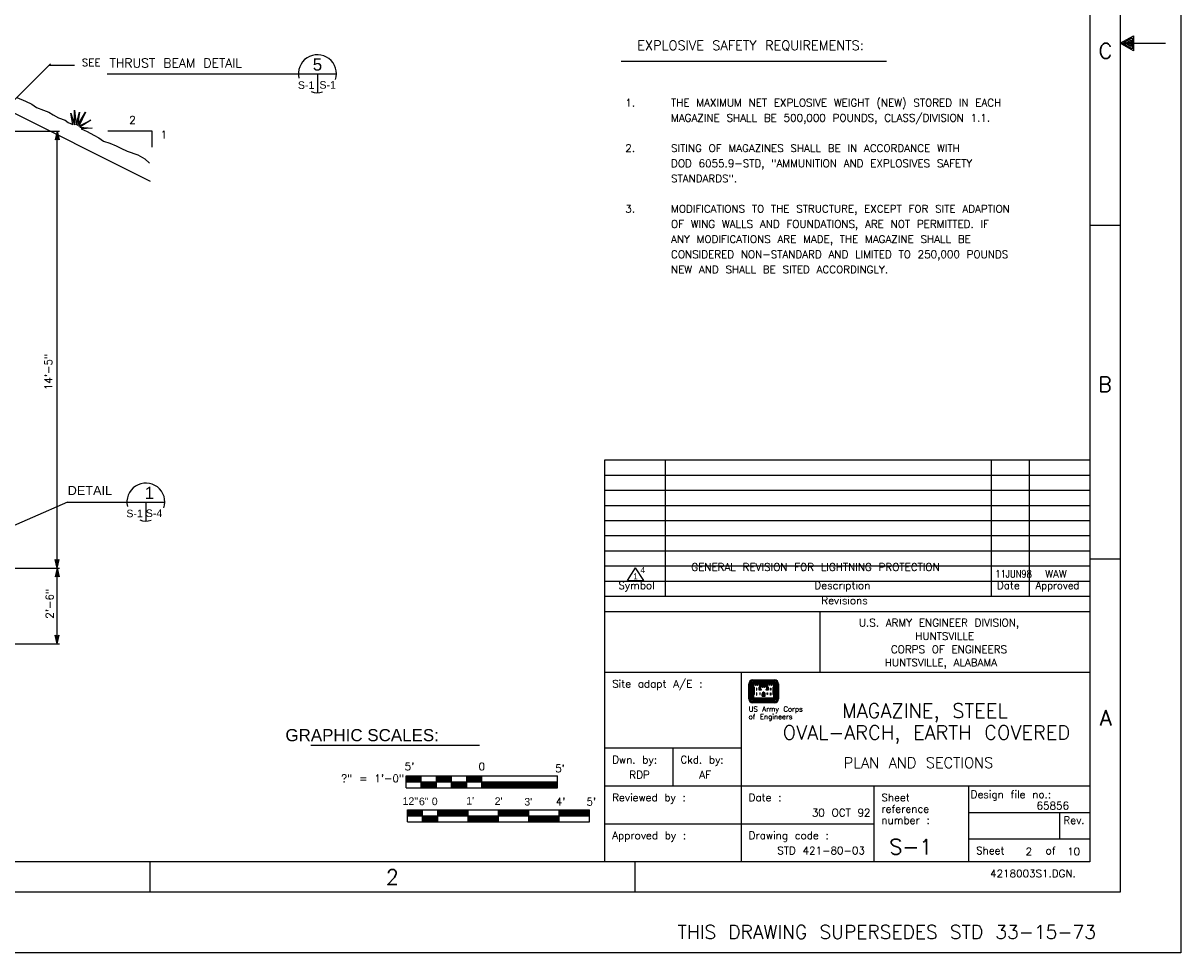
# Model space of a CAD drawing. Extents: x -24.3 to 17.7, y -17.6 to 12.4.
# Tile 13 of 14: x -1.4 to 17.7, y -17.6 to -2.3. Entities that reach past the tile are written whole.
import ezdxf
from ezdxf.enums import TextEntityAlignment as Align

# ---------------------------------------------------------------- set-up
doc = ezdxf.new("R2010")
doc.units = 0
doc.header["$MEASUREMENT"] = 0
doc.layers.add('01', color=7, linetype='CONTINUOUS')
doc.layers.add('02', color=7, linetype='CONTINUOUS')
doc.styles.add('ARIAL', font='Arial')
doc.styles.add('TXT_SHX', font='txt.shx')

msp = doc.modelspace()

# ---------------------------------------------------------------- linework, layer by layer
at = {"layer": '01', "color": 7, "linetype": 'CONTINUOUS'}
for p, q in [((17.657, 12.389), (17.657, -17.611)), ((16.657, 11.389), (16.657, -16.611)), ((16.157, 10.889), (16.157, -16.111)), ((16.657, -2.611), (17.407, -2.611)), ((-3.436, -5.389), (-0.976, -2.95)), ((-0.997, -2.97), (-0.582, -2.97)), ((8.43, -2.904), (12.807, -2.904)), ((-2.928, -3.089), (0.662, -4.883)), ((-0.046, -3.112), (3.734, -3.112)), ((-9.91, -4.058), (-0.828, -4.058)), ((-0.869, -4.059), (-0.9, -4.203)), ((-0.869, -4.189), (-0.9, -4.203)), ((-0.869, -4.096), (-0.889, -4.19)), ((-0.869, -4.181), (-0.889, -4.19)), ((-0.869, -4.132), (-0.878, -4.177)), ((-0.869, -4.173), (-0.878, -4.177)), ((-0.869, -11.267), (-0.869, -4.059)), ((-0.869, -4.059), (-0.838, -4.203)), ((-0.869, -4.096), (-0.849, -4.19)), ((-0.869, -4.132), (-0.859, -4.177)), ((-0.859, -4.177), (-0.869, -4.173)), ((-0.849, -4.19), (-0.869, -4.181)), ((-0.838, -4.203), (-0.869, -4.189)), ((-0.033, -4.052), (0.694, -4.052)), ((0.694, -4.052), (0.694, -4.321)), ((16.157, -5.611), (16.657, -5.611)), ((8.157, -9.486), (8.157, -11.986)), ((16.157, -9.486), (8.157, -9.486)), ((9.157, -9.486), (9.157, -11.736)), ((14.532, -9.486), (14.532, -11.736)), ((15.157, -9.486), (15.157, -11.736)), ((16.157, -9.736), (8.157, -9.736)), ((16.157, -9.986), (8.157, -9.986)), ((-0.699, -10.176), (-2.777, -11.09)), ((16.157, -10.236), (8.157, -10.236)), ((16.157, -10.486), (8.157, -10.486)), ((16.157, -10.736), (8.157, -10.736)), ((16.157, -10.986), (8.157, -10.986)), ((-0.869, -11.267), (-0.9, -11.123)), ((-0.9, -11.123), (-0.869, -11.137)), ((-0.869, -11.23), (-0.889, -11.136)), ((-0.889, -11.136), (-0.869, -11.145)), ((-0.869, -11.194), (-0.879, -11.149)), ((-0.879, -11.149), (-0.869, -11.153)), ((-0.869, -11.267), (-0.838, -11.123)), ((-0.869, -11.137), (-0.838, -11.123)), ((-0.869, -11.23), (-0.849, -11.136)), ((-0.869, -11.145), (-0.849, -11.136)), ((-0.869, -11.194), (-0.86, -11.149)), ((-0.869, -11.153), (-0.86, -11.149)), ((16.157, -11.236), (8.157, -11.236)), ((8.535, -11.47), (8.668, -11.261)), ((8.801, -11.47), (8.668, -11.261)), ((16.157, -11.111), (16.657, -11.111)), ((-3.232, -11.267), (-0.828, -11.267)), ((-0.869, -11.267), (-0.9, -11.411)), ((-0.869, -11.397), (-0.9, -11.411)), ((-0.869, -11.304), (-0.889, -11.398)), ((-0.869, -11.389), (-0.889, -11.398)), ((-0.869, -11.34), (-0.878, -11.385)), ((-0.869, -11.381), (-0.878, -11.385)), ((-0.869, -12.517), (-0.869, -11.267)), ((-0.869, -11.267), (-0.838, -11.411)), ((-0.869, -11.304), (-0.849, -11.398)), ((-0.869, -11.34), (-0.859, -11.385)), ((-0.859, -11.385), (-0.869, -11.381)), ((-0.849, -11.398), (-0.869, -11.389)), ((-0.838, -11.411), (-0.869, -11.397)), ((16.157, -11.486), (8.157, -11.486)), ((8.535, -11.47), (8.801, -11.47)), ((16.157, -11.736), (8.157, -11.736)), ((8.157, -11.986), (8.157, -16.111)), ((16.157, -11.986), (8.157, -11.986)), ((11.705, -11.986), (11.705, -12.986)), ((-0.869, -12.517), (-0.9, -12.373)), ((-0.9, -12.373), (-0.869, -12.387)), ((-0.869, -12.48), (-0.889, -12.386)), ((-0.889, -12.386), (-0.869, -12.395)), ((-0.869, -12.444), (-0.879, -12.399)), ((-0.879, -12.399), (-0.869, -12.403)), ((-0.869, -12.517), (-0.838, -12.373)), ((-0.869, -12.387), (-0.838, -12.373)), ((-0.869, -12.48), (-0.849, -12.386)), ((-0.869, -12.395), (-0.849, -12.386)), ((-0.869, -12.444), (-0.86, -12.399)), ((-0.869, -12.403), (-0.86, -12.399)), ((-2.505, -12.517), (-0.828, -12.517)), ((16.157, -12.986), (8.157, -12.986)), ((10.407, -12.986), (10.407, -16.111)), ((3.312, -14.183), (6.092, -14.183)), ((10.407, -14.236), (8.157, -14.236)), ((9.282, -14.236), (9.282, -14.861)), ((4.883, -14.689), (7.383, -14.689)), ((4.883, -14.889), (4.883, -14.689)), ((4.883, -14.693), (5.133, -14.693)), ((5.133, -14.889), (5.133, -14.689)), ((5.383, -14.889), (5.383, -14.689)), ((5.383, -14.693), (5.633, -14.693)), ((5.633, -14.889), (5.633, -14.689)), ((5.883, -14.889), (5.883, -14.689)), ((5.883, -14.693), (6.133, -14.693)), ((6.133, -14.889), (6.133, -14.689)), ((7.383, -14.889), (7.383, -14.689)), ((4.883, -14.698), (5.133, -14.698)), ((4.883, -14.703), (5.133, -14.703)), ((4.883, -14.708), (5.133, -14.708)), ((4.883, -14.713), (5.133, -14.713)), ((4.883, -14.718), (5.133, -14.718)), ((4.883, -14.723), (5.133, -14.723)), ((4.883, -14.728), (5.133, -14.728)), ((4.883, -14.733), (5.133, -14.733)), ((4.883, -14.738), (5.133, -14.738)), ((4.883, -14.743), (5.133, -14.743)), ((4.883, -14.748), (5.133, -14.748)), ((4.883, -14.753), (5.133, -14.753)), ((4.883, -14.758), (5.133, -14.758)), ((4.883, -14.763), (5.133, -14.763)), ((4.883, -14.768), (5.133, -14.768)), ((4.883, -14.773), (5.133, -14.773)), ((4.883, -14.778), (5.133, -14.778)), ((4.883, -14.783), (5.133, -14.783)), ((4.883, -14.789), (7.383, -14.789)), ((5.133, -14.795), (5.383, -14.795)), ((5.133, -14.801), (5.383, -14.801)), ((5.133, -14.807), (5.383, -14.807)), ((5.133, -14.815), (5.383, -14.815)), ((5.133, -14.823), (5.383, -14.823)), ((5.133, -14.83), (5.383, -14.83)), ((5.133, -14.838), (5.383, -14.838)), ((5.133, -14.847), (5.383, -14.847)), ((5.133, -14.854), (5.383, -14.854)), ((5.133, -14.863), (5.383, -14.863)), ((5.133, -14.871), (5.383, -14.871)), ((5.133, -14.878), (5.383, -14.878)), ((5.383, -14.698), (5.633, -14.698)), ((5.383, -14.703), (5.633, -14.703)), ((5.383, -14.708), (5.633, -14.708)), ((5.383, -14.713), (5.633, -14.713)), ((5.383, -14.718), (5.633, -14.718)), ((5.383, -14.723), (5.633, -14.723)), ((5.383, -14.728), (5.633, -14.728)), ((5.383, -14.733), (5.633, -14.733)), ((5.383, -14.738), (5.633, -14.738)), ((5.383, -14.743), (5.633, -14.743)), ((5.383, -14.748), (5.633, -14.748)), ((5.383, -14.753), (5.633, -14.753)), ((5.383, -14.758), (5.633, -14.758)), ((5.383, -14.763), (5.633, -14.763)), ((5.383, -14.768), (5.633, -14.768)), ((5.383, -14.773), (5.633, -14.773)), ((5.383, -14.778), (5.633, -14.778)), ((5.383, -14.783), (5.633, -14.783)), ((5.633, -14.795), (5.883, -14.795)), ((5.633, -14.801), (5.883, -14.801)), ((5.633, -14.807), (5.883, -14.807)), ((5.633, -14.815), (5.883, -14.815)), ((5.633, -14.823), (5.883, -14.823)), ((5.633, -14.83), (5.883, -14.83)), ((5.633, -14.838), (5.883, -14.838)), ((5.633, -14.847), (5.883, -14.847)), ((5.633, -14.854), (5.883, -14.854)), ((5.633, -14.863), (5.883, -14.863)), ((5.633, -14.871), (5.883, -14.871)), ((5.633, -14.878), (5.883, -14.878)), ((5.883, -14.698), (6.133, -14.698)), ((5.883, -14.703), (6.133, -14.703)), ((5.883, -14.708), (6.133, -14.708)), ((5.883, -14.713), (6.133, -14.713)), ((5.883, -14.718), (6.133, -14.718)), ((5.883, -14.723), (6.133, -14.723)), ((5.883, -14.728), (6.133, -14.728)), ((5.883, -14.733), (6.133, -14.733)), ((5.883, -14.738), (6.133, -14.738)), ((5.883, -14.743), (6.133, -14.743)), ((5.883, -14.748), (6.133, -14.748)), ((5.883, -14.753), (6.133, -14.753)), ((5.883, -14.758), (6.133, -14.758)), ((5.883, -14.763), (6.133, -14.763)), ((5.883, -14.768), (6.133, -14.768)), ((5.883, -14.773), (6.133, -14.773)), ((5.883, -14.778), (6.133, -14.778)), ((5.883, -14.783), (6.133, -14.783)), ((6.133, -14.795), (7.383, -14.795)), ((6.133, -14.798), (7.383, -14.798)), ((6.133, -14.804), (7.383, -14.804)), ((6.133, -14.809), (7.383, -14.809)), ((6.133, -14.816), (7.383, -14.816)), ((6.133, -14.821), (7.383, -14.821)), ((6.133, -14.829), (7.383, -14.829)), ((6.133, -14.835), (7.383, -14.835)), ((6.133, -14.843), (7.383, -14.843)), ((6.133, -14.848), (7.383, -14.848)), ((6.133, -14.855), (7.383, -14.855)), ((6.133, -14.861), (7.383, -14.861)), ((6.133, -14.866), (7.383, -14.866)), ((6.133, -14.872), (7.383, -14.872)), ((6.133, -14.878), (7.383, -14.878)), ((16.157, -14.861), (8.157, -14.861)), ((12.595, -14.861), (12.595, -16.111)), ((14.157, -14.861), (14.157, -16.111)), ((4.883, -14.889), (7.383, -14.889)), ((4.906, -15.251), (7.906, -15.251)), ((4.906, -15.451), (4.906, -15.251)), ((4.906, -15.256), (5.156, -15.256)), ((4.906, -15.261), (5.156, -15.261)), ((4.906, -15.266), (5.156, -15.266)), ((5.156, -15.451), (5.156, -15.251)), ((5.406, -15.451), (5.406, -15.251)), ((5.406, -15.256), (5.906, -15.256)), ((5.406, -15.261), (5.906, -15.261)), ((5.406, -15.266), (5.906, -15.266)), ((5.906, -15.451), (5.906, -15.251)), ((6.406, -15.451), (6.406, -15.251)), ((6.406, -15.256), (6.906, -15.256)), ((6.406, -15.261), (6.906, -15.261)), ((6.406, -15.266), (6.906, -15.266)), ((6.906, -15.451), (6.906, -15.251)), ((7.406, -15.451), (7.406, -15.251)), ((7.406, -15.256), (7.906, -15.256)), ((7.406, -15.261), (7.906, -15.261)), ((7.406, -15.266), (7.906, -15.266)), ((7.906, -15.451), (7.906, -15.251)), ((4.906, -15.271), (5.156, -15.271)), ((4.906, -15.276), (5.156, -15.276)), ((4.906, -15.281), (5.156, -15.281)), ((4.906, -15.286), (5.156, -15.286)), ((4.906, -15.291), (5.156, -15.291)), ((4.906, -15.296), (5.156, -15.296)), ((4.906, -15.301), (5.156, -15.301)), ((4.906, -15.306), (5.156, -15.306)), ((4.906, -15.311), (5.156, -15.311)), ((4.906, -15.316), (5.156, -15.316)), ((4.906, -15.321), (5.156, -15.321)), ((4.906, -15.326), (5.156, -15.326)), ((4.906, -15.331), (5.156, -15.331)), ((4.906, -15.336), (5.156, -15.336)), ((4.906, -15.341), (5.156, -15.341)), ((4.906, -15.346), (5.156, -15.346)), ((4.906, -15.351), (7.906, -15.351)), ((4.906, -15.451), (7.906, -15.451)), ((5.156, -15.356), (5.406, -15.356)), ((5.156, -15.361), (5.406, -15.361)), ((5.156, -15.366), (5.406, -15.366)), ((5.156, -15.371), (5.406, -15.371)), ((5.156, -15.376), (5.406, -15.376)), ((5.156, -15.381), (5.406, -15.381)), ((5.156, -15.386), (5.406, -15.386)), ((5.156, -15.391), (5.406, -15.391)), ((5.156, -15.396), (5.406, -15.396)), ((5.156, -15.401), (5.406, -15.401)), ((5.156, -15.406), (5.406, -15.406)), ((5.156, -15.411), (5.406, -15.411)), ((5.156, -15.416), (5.406, -15.416)), ((5.156, -15.421), (5.406, -15.421)), ((5.156, -15.426), (5.406, -15.426)), ((5.156, -15.431), (5.406, -15.431)), ((5.156, -15.436), (5.406, -15.436)), ((5.156, -15.441), (5.406, -15.441)), ((5.156, -15.446), (5.406, -15.446)), ((5.406, -15.271), (5.906, -15.271)), ((5.406, -15.276), (5.906, -15.276)), ((5.406, -15.281), (5.906, -15.281)), ((5.406, -15.286), (5.906, -15.286)), ((5.406, -15.291), (5.906, -15.291)), ((5.406, -15.296), (5.906, -15.296)), ((5.406, -15.301), (5.906, -15.301)), ((5.406, -15.306), (5.906, -15.306)), ((5.406, -15.311), (5.906, -15.311)), ((5.406, -15.316), (5.906, -15.316)), ((5.406, -15.321), (5.906, -15.321)), ((5.406, -15.326), (5.906, -15.326)), ((5.406, -15.331), (5.906, -15.331)), ((5.406, -15.336), (5.906, -15.336)), ((5.406, -15.341), (5.906, -15.341)), ((5.406, -15.346), (5.906, -15.346)), ((5.906, -15.356), (6.406, -15.356)), ((5.906, -15.361), (6.406, -15.361)), ((5.906, -15.366), (6.406, -15.366)), ((5.906, -15.371), (6.406, -15.371)), ((5.906, -15.376), (6.406, -15.376)), ((5.906, -15.381), (6.406, -15.381)), ((5.906, -15.386), (6.406, -15.386)), ((5.906, -15.391), (6.406, -15.391)), ((5.906, -15.396), (6.406, -15.396)), ((5.906, -15.401), (6.406, -15.401)), ((5.906, -15.406), (6.406, -15.406)), ((5.906, -15.411), (6.406, -15.411)), ((5.906, -15.416), (6.406, -15.416)), ((5.906, -15.421), (6.406, -15.421)), ((5.906, -15.426), (6.406, -15.426)), ((5.906, -15.431), (6.406, -15.431)), ((5.906, -15.436), (6.406, -15.436)), ((5.906, -15.441), (6.406, -15.441)), ((5.906, -15.446), (6.406, -15.446)), ((6.406, -15.271), (6.906, -15.271)), ((6.406, -15.276), (6.906, -15.276)), ((6.406, -15.281), (6.906, -15.281)), ((6.406, -15.286), (6.906, -15.286)), ((6.406, -15.291), (6.906, -15.291)), ((6.406, -15.296), (6.906, -15.296)), ((6.406, -15.301), (6.906, -15.301)), ((6.406, -15.306), (6.906, -15.306)), ((6.406, -15.311), (6.906, -15.311)), ((6.406, -15.316), (6.906, -15.316)), ((6.406, -15.321), (6.906, -15.321)), ((6.406, -15.326), (6.906, -15.326)), ((6.406, -15.331), (6.906, -15.331)), ((6.406, -15.336), (6.906, -15.336)), ((6.406, -15.341), (6.906, -15.341)), ((6.406, -15.346), (6.906, -15.346)), ((6.906, -15.356), (7.406, -15.356)), ((6.906, -15.361), (7.406, -15.361)), ((6.906, -15.366), (7.406, -15.366)), ((6.906, -15.371), (7.406, -15.371)), ((6.906, -15.376), (7.406, -15.376)), ((6.906, -15.381), (7.406, -15.381)), ((6.906, -15.386), (7.406, -15.386)), ((6.906, -15.391), (7.406, -15.391)), ((6.906, -15.396), (7.406, -15.396)), ((6.906, -15.401), (7.406, -15.401)), ((6.906, -15.406), (7.406, -15.406)), ((6.906, -15.411), (7.406, -15.411)), ((6.906, -15.416), (7.406, -15.416)), ((6.906, -15.421), (7.406, -15.421)), ((6.906, -15.426), (7.406, -15.426)), ((6.906, -15.431), (7.406, -15.431)), ((6.906, -15.436), (7.406, -15.436)), ((6.906, -15.441), (7.406, -15.441)), ((6.906, -15.446), (7.406, -15.446)), ((7.406, -15.271), (7.906, -15.271)), ((7.406, -15.276), (7.906, -15.276)), ((7.406, -15.281), (7.906, -15.281)), ((7.406, -15.286), (7.906, -15.286)), ((7.406, -15.291), (7.906, -15.291)), ((7.406, -15.296), (7.906, -15.296)), ((7.406, -15.301), (7.906, -15.301)), ((7.406, -15.306), (7.906, -15.306)), ((7.406, -15.311), (7.906, -15.311)), ((7.406, -15.316), (7.906, -15.316)), ((7.406, -15.321), (7.906, -15.321)), ((7.406, -15.326), (7.906, -15.326)), ((7.406, -15.331), (7.906, -15.331)), ((7.406, -15.336), (7.906, -15.336)), ((7.406, -15.341), (7.906, -15.341)), ((7.406, -15.346), (7.906, -15.346)), ((16.157, -15.299), (14.157, -15.299)), ((15.657, -15.299), (15.657, -15.736)), ((12.595, -15.486), (8.157, -15.486)), ((16.157, -15.736), (14.157, -15.736)), ((16.157, -16.111), (-21.843, -16.111)), ((0.657, -16.111), (0.657, -16.611)), ((8.657, -16.111), (8.657, -16.611)), ((16.657, -16.611), (-23.343, -16.611)), ((17.657, -17.611), (-24.343, -17.611))]:
    msp.add_line(p, q, dxfattribs=at)
at = {"layer": '01', "color": 1, "linetype": 'CONTINUOUS'}
for p, q in [((10.961, -13.111), (10.597, -13.111)), ((10.961, -13.115), (10.597, -13.115)), ((10.961, -13.12), (10.597, -13.12)), ((10.961, -13.125), (10.597, -13.125)), ((10.961, -13.131), (10.597, -13.131)), ((10.961, -13.151), (10.597, -13.151)), ((10.961, -13.157), (10.597, -13.157)), ((10.961, -13.162), (10.597, -13.162)), ((10.961, -13.167), (10.597, -13.167)), ((10.532, -13.176), (10.532, -13.422)), ((10.536, -13.176), (10.536, -13.422)), ((10.542, -13.176), (10.542, -13.422)), ((10.547, -13.176), (10.547, -13.422)), ((10.552, -13.176), (10.552, -13.422)), ((10.573, -13.176), (10.573, -13.422)), ((10.578, -13.176), (10.578, -13.422)), ((10.583, -13.176), (10.583, -13.422)), ((10.588, -13.176), (10.588, -13.422)), ((10.593, -13.176), (10.593, -13.422)), ((10.961, -13.172), (10.597, -13.172)), ((10.599, -13.176), (10.599, -13.42)), ((10.604, -13.176), (10.604, -13.415)), ((10.608, -13.228), (10.608, -13.354)), ((10.613, -13.233), (10.613, -13.348)), ((10.723, -13.177), (10.835, -13.177)), ((10.723, -13.182), (10.835, -13.182)), ((10.723, -13.187), (10.835, -13.187)), ((10.723, -13.193), (10.835, -13.193)), ((10.723, -13.198), (10.835, -13.198)), ((10.723, -13.203), (10.835, -13.203)), ((10.723, -13.208), (10.835, -13.208)), ((10.755, -13.379), (10.755, -13.339)), ((10.76, -13.379), (10.76, -13.339)), ((10.765, -13.379), (10.765, -13.339)), ((10.77, -13.379), (10.77, -13.339)), ((10.776, -13.379), (10.776, -13.339)), ((10.782, -13.379), (10.782, -13.339)), ((10.787, -13.379), (10.787, -13.339)), ((10.793, -13.379), (10.793, -13.339)), ((10.798, -13.379), (10.798, -13.339)), ((10.803, -13.379), (10.803, -13.339)), ((10.945, -13.233), (10.945, -13.348)), ((10.95, -13.228), (10.95, -13.353)), ((10.954, -13.176), (10.954, -13.415)), ((10.959, -13.176), (10.959, -13.42)), ((10.964, -13.176), (10.964, -13.422)), ((10.97, -13.176), (10.97, -13.422)), ((10.975, -13.176), (10.975, -13.422)), ((10.98, -13.176), (10.98, -13.422)), ((10.985, -13.176), (10.985, -13.422)), ((11.006, -13.176), (11.006, -13.422)), ((11.011, -13.176), (11.011, -13.422)), ((11.017, -13.176), (11.017, -13.422)), ((11.022, -13.176), (11.022, -13.422)), ((11.025, -13.176), (11.025, -13.422)), ((10.961, -13.425), (10.597, -13.425)), ((10.961, -13.43), (10.597, -13.43)), ((10.961, -13.436), (10.597, -13.436)), ((10.961, -13.441), (10.597, -13.441)), ((10.961, -13.446), (10.597, -13.446)), ((10.961, -13.467), (10.597, -13.467)), ((10.961, -13.472), (10.597, -13.472)), ((10.961, -13.477), (10.597, -13.477)), ((10.961, -13.483), (10.597, -13.483)), ((10.961, -13.486), (10.597, -13.486)), ((10.959, -13.42), (10.599, -13.42)), ((10.954, -13.415), (10.604, -13.415)), ((10.755, -13.379), (10.803, -13.379))]:
    msp.add_line(p, q, dxfattribs=at)
at = {"layer": '01', "color": 7, "linetype": 'CONTINUOUS'}
msp.add_lwpolyline([(16.657, -2.611), (16.874, -2.486), (16.874, -2.736)], close=True, dxfattribs=at)
for points in [[(16.7, -2.611), (16.853, -2.522), (16.853, -2.7), (16.701, -2.612)], [(16.74, -2.612), (16.832, -2.558), (16.832, -2.664), (16.739, -2.61)], [(16.782, -2.612), (16.812, -2.594), (16.812, -2.628), (16.785, -2.613)], [(-1.532, -3.502), (-1.392, -3.564)], [(-1.392, -3.564), (-1.287, -3.615), (-1.21, -3.67), (-1.096, -3.714), (-1.008, -3.747), (-0.935, -3.791), (-0.847, -3.839), (-0.737, -3.88), (-0.689, -3.916), (-0.612, -3.949), (-0.645, -3.762), (-0.582, -3.957), (-0.582, -3.714), (-0.557, -3.957), (-0.502, -3.747), (-0.535, -3.968), (-0.403, -3.747), (-0.513, -3.979), (-0.314, -3.88), (-0.494, -3.993), (-0.292, -4.012), (-0.472, -4.023), (-0.373, -4.067), (-0.263, -4.126), (-0.182, -4.17), (-0.105, -4.225), (0.001, -4.258), (0.104, -4.302), (0.181, -4.342), (0.288, -4.39), (0.464, -4.452), (0.578, -4.518), (0.655, -4.588)]]:
    msp.add_lwpolyline(points, dxfattribs=at)
at = {"layer": '01', "color": 1, "linetype": 'CONTINUOUS'}
for points in [[(10.608, -13.176), (10.608, -13.223), (10.618, -13.233), (10.618, -13.348), (10.608, -13.359), (10.608, -13.411), (10.95, -13.411), (10.95, -13.359), (10.939, -13.348), (10.939, -13.233), (10.95, -13.223), (10.95, -13.176), (10.905, -13.176), (10.87, -13.176), (10.838, -13.176), (10.838, -13.223), (10.849, -13.233), (10.849, -13.275), (10.824, -13.275), (10.824, -13.271), (10.835, -13.26), (10.835, -13.213), (10.79, -13.213), (10.755, -13.213), (10.723, -13.213), (10.723, -13.26), (10.734, -13.271), (10.734, -13.275), (10.709, -13.275), (10.709, -13.233), (10.72, -13.223), (10.72, -13.176), (10.674, -13.176), (10.64, -13.176)], [(10.613, -13.181), (10.613, -13.221), (10.624, -13.231), (10.624, -13.35), (10.613, -13.361), (10.613, -13.406), (10.945, -13.406), (10.945, -13.361), (10.934, -13.35), (10.934, -13.231), (10.945, -13.221), (10.945, -13.181), (10.913, -13.181), (10.913, -13.2), (10.91, -13.2), (10.91, -13.181), (10.878, -13.181), (10.878, -13.2), (10.875, -13.2), (10.875, -13.181), (10.843, -13.181), (10.843, -13.221), (10.854, -13.231), (10.854, -13.28), (10.819, -13.28), (10.819, -13.269), (10.83, -13.258), (10.83, -13.218), (10.798, -13.218), (10.798, -13.237), (10.795, -13.237), (10.795, -13.218), (10.763, -13.218), (10.763, -13.237), (10.76, -13.237), (10.76, -13.218), (10.728, -13.218), (10.728, -13.258), (10.739, -13.269), (10.739, -13.28), (10.704, -13.28), (10.704, -13.231), (10.715, -13.221), (10.715, -13.181), (10.683, -13.181), (10.683, -13.2), (10.68, -13.2), (10.68, -13.181), (10.648, -13.181), (10.648, -13.2), (10.645, -13.2), (10.645, -13.181)], [(10.662, -13.245), (10.662, -13.28), (10.665, -13.28), (10.665, -13.245)], [(10.662, -13.325), (10.662, -13.36), (10.665, -13.36), (10.665, -13.325)], [(10.717, -13.325), (10.717, -13.35), (10.72, -13.35), (10.72, -13.325)], [(10.841, -13.325), (10.841, -13.35), (10.838, -13.35), (10.838, -13.325)], [(10.896, -13.245), (10.896, -13.28), (10.892, -13.28), (10.892, -13.245)], [(10.896, -13.325), (10.896, -13.36), (10.892, -13.36), (10.892, -13.325)]]:
    msp.add_lwpolyline(points, close=True, dxfattribs=at)
for points in [[(10.717, -13.233), (10.714, -13.236), (10.714, -13.27), (10.725, -13.27), (10.718, -13.262), (10.718, -13.232)], [(10.841, -13.233), (10.844, -13.236), (10.844, -13.27), (10.833, -13.27), (10.84, -13.262), (10.84, -13.232)]]:
    msp.add_lwpolyline(points, dxfattribs=at)
for centre, radius, start, end in [((10.597, -13.175), 0.0554, 90, 180), ((10.597, -13.175), 0.0449, 90, 180), ((10.597, -13.175), 0.0241, 90, 180), ((10.597, -13.175), 0.0189, 90, 180), ((10.597, -13.175), 0.0137, 90, 180), ((10.961, -13.175), 0.0606, 0, 90), ((10.961, -13.175), 0.0554, 0, 90), ((10.961, -13.175), 0.0501, 0, 90), ((10.961, -13.175), 0.0449, 0, 90), ((10.788, -13.341), 0.0229, 103.4698, 176.0575), ((10.77, -13.341), 0.0125, 3.9425, 76.5302), ((10.77, -13.341), 0.0177, 3.9425, 76.5302), ((10.597, -13.422), 0.0554, 180, 270), ((10.597, -13.422), 0.0241, 180, 270), ((10.597, -13.422), 0.0189, 180, 270), ((10.961, -13.422), 0.0501, 270, 0), ((10.961, -13.422), 0.0554, 270, 0)]:
    msp.add_arc(centre, radius, start, end, dxfattribs=at)
for centre, major_axis, start_param, end_param in [((10.597, -13.175), (0, 0.0643), 0, 1.570796), ((10.597, -13.175), (-0.0606, 0), 4.712389, 6.283185), ((10.597, -13.175), (0, 0.0501), 0, 1.570796), ((10.597, -13.175), (-0.00848, 0), 4.712389, 6.283185), ((10.961, -13.175), (0, 0.0643), 4.712389, 6.283185), ((10.961, -13.175), (0, 0.0241), 4.712389, 6.283185), ((10.961, -13.175), (0, 0.0189), 4.712389, 6.283185), ((10.961, -13.175), (0, 0.0137), 4.712389, 6.283185), ((10.961, -13.175), (0, 0.00848), 4.712389, 6.283185), ((10.597, -13.175), (0, 0.00327), 0, 1.570796), ((10.788, -13.341), (-0.0324, -0.0078), 4.750756, 5.979283), ((10.788, -13.341), (-0.0065, 0.0273), 0, 1.266894), ((10.788, -13.341), (-0.0041, 0.0172), 0, 1.266894), ((10.77, -13.341), (-0.0223, 0.0053), 3.445495, 4.712389), ((10.788, -13.341), (-0.0121, -0.0029), 4.712389, 5.979283), ((10.77, -13.341), (-0.0273, 0.0065), 3.445495, 4.712389), ((10.77, -13.341), (-0.0324, 0.0078), 3.445495, 4.67512), ((10.961, -13.175), (0, 0.00327), 4.712389, 6.283185), ((10.597, -13.422), (0, -0.0643), 4.712389, 6.283185), ((10.597, -13.422), (0, -0.0606), 4.712389, 6.283185), ((10.597, -13.422), (0, -0.0501), 4.712389, 6.283185), ((10.597, -13.422), (0, -0.0449), 4.712389, 6.283185), ((10.597, -13.422), (0, -0.0137), 4.712389, 6.283185), ((10.597, -13.422), (0, -0.00848), 4.712389, 6.283185), ((10.597, -13.422), (0, -0.00327), 4.712389, 6.283185), ((10.961, -13.422), (0.0643, 0), 4.712389, 6.283185), ((10.961, -13.422), (0.0241, 0), 4.712389, 6.283185), ((10.961, -13.422), (0.0189, 0), 4.712389, 6.283185), ((10.961, -13.422), (0.0137, 0), 4.712389, 6.283185), ((10.961, -13.422), (0.00848, 0), 4.712389, 6.283185), ((10.961, -13.422), (0.00327, 0), 4.712389, 6.283185), ((10.961, -13.422), (0, -0.0449), 0, 1.570796), ((10.961, -13.422), (0, -0.0606), 0, 1.570796)]:
    msp.add_ellipse(centre, major_axis=major_axis, ratio=1, start_param=start_param, end_param=end_param, dxfattribs=at)
at = {"layer": '02', "color": 7, "linetype": 'CONTINUOUS'}
for p, q in [((3.11, -3.112), (3.734, -3.112)), ((3.422, -3.112), (3.422, -3.424)), ((-0.699, -10.176), (0.282, -10.176)), ((0.282, -10.176), (0.906, -10.176)), ((0.594, -10.176), (0.594, -10.488))]:
    msp.add_line(p, q, dxfattribs=at)
for centre, start, end in [((3.422, -3.112), 341.9698, 193.8121), ((3.422, -3.112), 251.0405, 285.7467), ((0.594, -10.176), 341.9698, 193.8121), ((0.594, -10.176), 251.0405, 285.7467)]:
    msp.add_arc(centre, 0.313, start, end, dxfattribs=at)

# ---------------------------------------------------------------- texts
at = {"layer": '01', "color": 7, "linetype": 'CONTINUOUS', "style": 'TXT_SHX'}
for s, height, width, p in [('EXPLOSIVE SAFETY REQUIREMENTS:', 0.156, 1.002, (8.695, -2.722)), ('US Army Corps', 0.083, 1.004, (10.532, -13.632)), ('of Engineers', 0.083, 1.005, (10.532, -13.757)), ('Date :', 0.125, 1.002, (10.532, -15.111)), ('number :', 0.125, 1.001, (12.72, -15.486)), ('Rev.', 0.125, 1.001, (15.722, -15.486))]:
    msp.add_text(s, height=height, dxfattribs=dict(at, width=width)).set_placement(p)
for s, height, width, p in [('C', 0.25, 1.003, (16.414, -2.861)), ('B', 0.25, 1.003, (16.408, -8.361)), ('11JUN98', 0.125, 0.8, (14.9, -11.422)), ('Date', 0.125, 1.001, (14.812, -11.611)), ('Approved', 0.125, 0.951, (15.623, -11.611)), ('A', 0.25, 1.004, (16.421, -13.861)), ('2', 0.25, 1.002, (4.658, -16.486)), ('THIS DRAWING SUPERSEDES STD 33-15-73', 0.226, 0.996, (12.808, -17.379))]:
    msp.add_text(s, height=height, dxfattribs=dict(at, width=width)).set_placement(p, align=Align.CENTER)
for s, height, p in [('SEE', 0.125, (-0.464, -2.99)), ('THRUST BEAM DETAIL', 0.15, (-0.005, -3.011)), ('1.', 0.125, (8.497, -3.653)), ('THE MAXIMUM NET EXPLOSIVE WEIGHT (NEW) STORED IN EACH', 0.125, (9.252, -3.653)), ('MAGAZINE SHALL BE 500,000 POUNDS, CLASS/DIVISION 1.1.', 0.125, (9.252, -3.903)), ('2.', 0.125, (8.497, -4.403)), ('SITING OF MAGAZINES SHALL BE IN ACCORDANCE WITH', 0.125, (9.252, -4.403)), ('DOD 6055.9-STD, "AMMUNITION AND EXPLOSIVES SAFETY', 0.125, (9.252, -4.653)), ('STANDARDS".', 0.125, (9.252, -4.903)), ('3.', 0.125, (8.497, -5.403)), ('MODIFICATIONS TO THE STRUCTURE, EXCEPT FOR SITE ADAPTION', 0.125, (9.252, -5.403)), ('OF WING WALLS AND FOUNDATIONS, ARE NOT PERMITTED. IF', 0.125, (9.252, -5.653)), ('ANY MODIFICATIONS ARE MADE, THE MAGAZINE SHALL BE', 0.125, (9.252, -5.903)), ('CONSIDERED NON-STANDARD AND LIMITED TO 250,000 POUNDS', 0.125, (9.252, -6.153)), ('NEW AND SHALL BE SITED ACCORDINGLY.', 0.125, (9.252, -6.403)), ('Site adapt A/E :', 0.125, (8.282, -13.236)), ('Dwn. by:', 0.125, (8.282, -14.486)), ('Ckd. by:', 0.125, (9.407, -14.486)), ('Reviewed by :', 0.125, (8.282, -15.111)), ('Sheet', 0.125, (12.72, -15.111)), ('Design file no.:', 0.125, (14.192, -15.058)), ('reference', 0.125, (12.72, -15.299)), ('Approved by :', 0.125, (8.282, -15.736)), ('Drawing code :', 0.125, (10.532, -15.736)), ('Sheet     ', 0.125, (14.282, -15.986)), ('4218003S1.DGN.', 0.125, (14.512, -16.365))]:
    msp.add_text(s, height=height, dxfattribs=at).set_placement(p)
at = {"layer": '01', "color": 7, "linetype": 'CONTINUOUS'}
for s, height, style, p in [('2', 0.125, 'TXT_SHX', (0.375, -3.938)), ('1', 0.125, 'TXT_SHX', (0.891, -4.18)), ('4', 0.1, 'ARIAL', (8.786, -11.348)), ('GENERAL REVISION FOR LIGHTNING PROTECTION', 0.125, 'TXT_SHX', (11.634, -11.311)), ('1', 0.1, 'ARIAL', (8.667, -11.451)), ('WAW', 0.125, 'TXT_SHX', (15.598, -11.422)), ('Symbol', 0.125, 'TXT_SHX', (8.684, -11.611)), ('Description', 0.125, 'TXT_SHX', (12.077, -11.611)), ('Revisions', 0.125, 'TXT_SHX', (12.113, -11.861)), ('   U.S. ARMY ENGINEER DIVISION,   ', 0.125, 'TXT_SHX', (13.656, -12.229)), ('           HUNTSVILLE             ', 0.125, 'TXT_SHX', (13.822, -12.45)), ('       CORPS OF ENGINEERS         ', 0.125, 'TXT_SHX', (13.912, -12.667)), ('      HUNTSVILLE, ALABAMA         ', 0.125, 'TXT_SHX', (13.84, -12.885)), ("5'", 0.125, 'TXT_SHX', (4.94, -14.6)), ('0', 0.125, 'TXT_SHX', (6.131, -14.6)), ("5'", 0.125, 'TXT_SHX', (7.422, -14.632)), ('PLAN AND SECTIONS', 0.175, 'TXT_SHX', (13.331, -14.563)), ("4'", 0.125, 'TXT_SHX', (7.431, -15.18)), ("5'", 0.125, 'TXT_SHX', (7.938, -15.181)), ('2', 0.125, 'TXT_SHX', (15.15, -16.002)), ('10', 0.125, 'TXT_SHX', (15.89, -16.002))]:
    msp.add_text(s, height=height, dxfattribs=dict(at, style=style)).set_placement(p, align=Align.CENTER)
at = {"layer": '01', "color": 7, "linetype": 'CONTINUOUS', "style": 'TXT_SHX'}
for s, p in [('14\'-5"', (-0.95, -8.032)), ('2\'-6"', (-0.93, -11.854))]:
    msp.add_text(s, height=0.125, rotation=90, dxfattribs=at).set_placement(p, align=Align.CENTER)
at = {"layer": '01', "color": 7, "linetype": 'CONTINUOUS'}
for s, height, style, p in [('DETAIL', 0.15, 'ARIAL', (0.038, -10.06)), ('GRAPHIC SCALES:', 0.2, 'ARIAL', (5.425, -14.12)), ('?" = 1\'-0"', 0.125, 'TXT_SHX', (4.852, -14.796))]:
    msp.add_text(s, height=height, dxfattribs=dict(at, style=style)).set_placement(p, align=Align.RIGHT)
at = {"layer": '01', "color": 7, "linetype": 'CONTINUOUS', "style": 'TXT_SHX', "width": 1.002}
msp.add_text('of', height=0.125, dxfattribs=at).set_placement((15.595, -15.986), align=Align.RIGHT)
at = {"layer": '02', "color": 7, "linetype": 'CONTINUOUS', "style": 'ARIAL'}
for s, height, p in [('5', 0.2, (3.423, -3.061)), ('S-1', 0.125, (3.236, -3.363)), ('S-1', 0.125, (3.592, -3.359)), ('1', 0.2, (0.651, -10.125)), ('S-1', 0.125, (0.408, -10.427)), ('S-4', 0.125, (0.729, -10.423)), ('12"', 0.125, (4.954, -15.171)), ('6"', 0.125, (5.175, -15.176)), ('0', 0.125, (5.356, -15.175)), ("1'", 0.125, (5.94, -15.166)), ("2'", 0.125, (6.409, -15.171)), ("3'", 0.125, (6.898, -15.181))]:
    msp.add_text(s, height=height, dxfattribs=at).set_placement(p, align=Align.CENTER)
at = {"layer": '02', "color": 7, "linetype": 'CONTINUOUS', "style": 'TXT_SHX'}
for s, height, width, p in [('       MAGAZINE, STEEL       ', 0.234, 1.002, (13.373, -13.734)), ('  OVAL-ARCH, EARTH COVERED   ', 0.234, 1.002, (13.567, -14.094)), ('RDP', 0.125, 1.001, (8.734, -14.736)), ('AF ', 0.125, 1.001, (9.871, -14.736))]:
    msp.add_text(s, height=height, dxfattribs=dict(at, width=width)).set_placement(p, align=Align.CENTER)
for s, p in [('30 OCT 92', (12.541, -15.361)), ('         65856', (15.815, -15.245)), ('STD 421-80-03', (12.449, -15.986))]:
    msp.add_text(s, height=0.125, dxfattribs=at).set_placement(p, align=Align.RIGHT)
msp.add_text(' S-1  ', height=0.25, dxfattribs=at).set_placement((12.629, -15.986))

doc.saveas('drawing.dxf')
